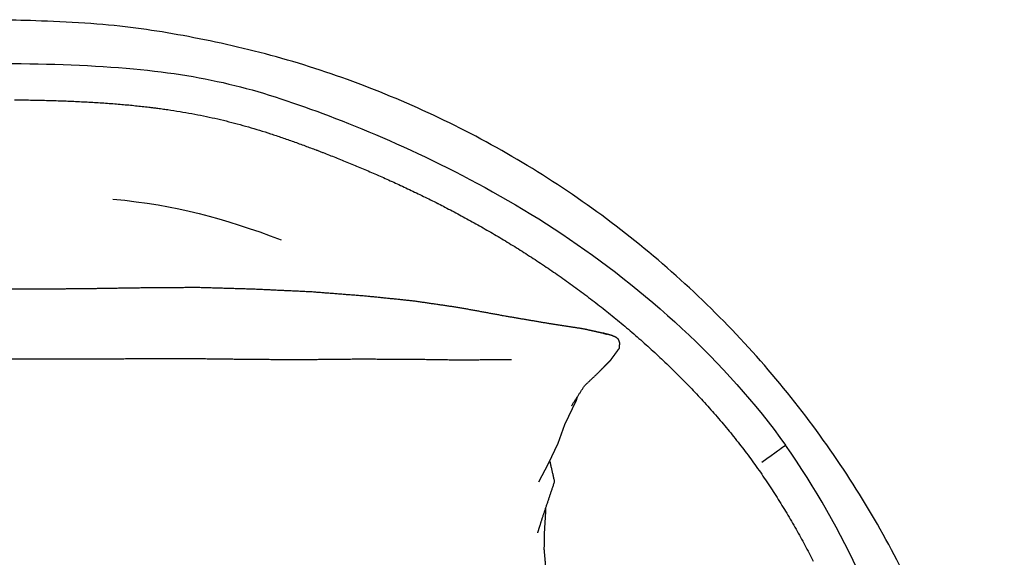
# Model space of a CAD drawing. Header units: millimetres. Extents: x -429 to 783, y -778 to 171.
# Tile 218 of 219: x 436 to 481, y 146 to 171. Entities that reach past the tile are written whole.
import ezdxf

# ---------------------------------------------------------------- set-up
doc = ezdxf.new("R2010")
doc.units = ezdxf.units.MM
doc.layers.get('0').update_dxf_attribs({"true_color": 0x000000})

msp = doc.modelspace()

# ---------------------------------------------------------------- linework, layer by layer
at = {"linetype": 'Continuous', "lineweight": -3}
for points in [[(435.352, 155.127), (439.772, 155.127)], [(459.899, 149.472), (460.336, 150.326), (460.783, 151.252), (461.091, 152.118), (461.622, 153.236), (461.671, 153.39)]]:
    msp.add_lwpolyline(points, dxfattribs=at)
msp.add_rational_spline([(481.276, 129.656), (476.748, 170.7), (435.454, 170.7), (435.403, 170.7), (435.352, 170.7)], [1, 0.744866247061, 1, 0.999573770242, 0.999148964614], degree=2, knots=[0, 0, 0, 673.471842, 673.471842, 674.596953, 674.596953, 674.596953], dxfattribs=at)
for points in [[(435.352, 168.699), (437.422, 168.702), (439.497, 168.62), (441.281, 168.454)], [(441.281, 168.454), (444.791, 168.128), (447.174, 167.475), (450.271, 166.29)], [(435.821, 167.03), (435.943, 167.03), (436.066, 167.029), (436.188, 167.028)], [(436.188, 167.028), (436.31, 167.027), (436.432, 167.025), (436.554, 167.023)], [(436.554, 167.023), (436.676, 167.021), (436.798, 167.019), (436.92, 167.017)], [(436.92, 167.017), (437.041, 167.014), (437.162, 167.011), (437.283, 167.008)], [(437.283, 167.008), (437.404, 167.005), (437.525, 167.002), (437.645, 166.998)], [(437.645, 166.998), (437.765, 166.994), (437.885, 166.99), (438.004, 166.986)], [(438.004, 166.986), (438.123, 166.982), (438.242, 166.977), (438.361, 166.972)], [(438.361, 166.972), (438.479, 166.967), (438.596, 166.962), (438.714, 166.956)], [(438.714, 166.956), (438.831, 166.951), (438.948, 166.945), (439.064, 166.939)], [(439.064, 166.939), (439.179, 166.933), (439.294, 166.926), (439.409, 166.919)], [(439.409, 166.919), (439.523, 166.913), (439.637, 166.906), (439.751, 166.898)], [(439.751, 166.898), (439.863, 166.891), (439.975, 166.883), (440.087, 166.875)], [(440.087, 166.875), (440.198, 166.867), (440.309, 166.859), (440.419, 166.85)], [(440.419, 166.85), (440.528, 166.842), (440.636, 166.832), (440.744, 166.823)], [(440.744, 166.823), (440.85, 166.814), (440.956, 166.805), (441.062, 166.795)], [(441.062, 166.795), (441.063, 166.795), (441.064, 166.795), (441.065, 166.795)], [(441.065, 166.795), (441.169, 166.785), (441.273, 166.775), (441.378, 166.764)], [(441.378, 166.764), (441.48, 166.754), (441.583, 166.743), (441.686, 166.732)], [(441.686, 166.732), (441.786, 166.721), (441.886, 166.709), (441.987, 166.697)], [(442.855, 166.582), (443.042, 166.555), (443.232, 166.526), (443.419, 166.495)], [(443.419, 166.495), (443.601, 166.465), (443.781, 166.433), (443.963, 166.4)], [(443.963, 166.4), (444.141, 166.367), (444.321, 166.333), (444.498, 166.296)], [(444.498, 166.296), (444.673, 166.26), (444.846, 166.222), (445.021, 166.183)], [(445.021, 166.183), (445.193, 166.143), (445.366, 166.103), (445.538, 166.061)], [(445.538, 166.061), (445.709, 166.018), (445.879, 165.974), (446.049, 165.928)], [(450.271, 166.29), (453.368, 165.105), (457.178, 163.387), (460.953, 160.87)], [(446.049, 165.928), (446.219, 165.882), (446.389, 165.836), (446.558, 165.787)], [(446.558, 165.787), (446.729, 165.738), (446.899, 165.686), (447.069, 165.634)], [(447.069, 165.634), (447.24, 165.581), (447.411, 165.528), (447.581, 165.472)], [(447.581, 165.472), (447.755, 165.416), (447.929, 165.357), (448.102, 165.298)], [(448.102, 165.298), (448.277, 165.238), (448.453, 165.177), (448.627, 165.115)], [(448.627, 165.115), (448.808, 165.05), (448.988, 164.984), (449.168, 164.917)], [(449.668, 164.73), (449.683, 164.725), (449.698, 164.719), (449.714, 164.713)], [(449.995, 164.605), (450.089, 164.569), (450.184, 164.532), (450.279, 164.495)], [(450.279, 164.495), (450.375, 164.457), (450.472, 164.419), (450.568, 164.38)], [(450.568, 164.38), (450.665, 164.342), (450.763, 164.303), (450.86, 164.264)], [(450.86, 164.264), (450.959, 164.224), (451.057, 164.183), (451.156, 164.143)], [(451.156, 164.143), (451.256, 164.102), (451.355, 164.061), (451.455, 164.02)], [(451.455, 164.02), (451.556, 163.978), (451.657, 163.935), (451.758, 163.893)], [(451.758, 163.893), (451.859, 163.85), (451.961, 163.807), (452.062, 163.763)], [(452.062, 163.763), (452.165, 163.719), (452.268, 163.674), (452.371, 163.629)], [(452.371, 163.629), (452.475, 163.584), (452.579, 163.539), (452.682, 163.493)], [(452.682, 163.493), (452.787, 163.446), (452.892, 163.399), (452.996, 163.352)], [(452.996, 163.352), (453.102, 163.305), (453.207, 163.257), (453.312, 163.209)], [(453.312, 163.209), (453.419, 163.16), (453.525, 163.111), (453.631, 163.061)], [(453.631, 163.061), (453.739, 163.011), (453.845, 162.961), (453.952, 162.911)], [(453.952, 162.911), (454.06, 162.859), (454.168, 162.808), (454.276, 162.756)], [(440.335, 162.473), (443.292, 162.185), (445.354, 161.609), (448.067, 160.606)], [(454.276, 162.756), (454.384, 162.703), (454.493, 162.651), (454.601, 162.598)], [(454.601, 162.598), (454.71, 162.544), (454.82, 162.49), (454.929, 162.435)], [(454.929, 162.435), (455.038, 162.381), (455.148, 162.326), (455.257, 162.27)], [(455.257, 162.27), (455.268, 162.265), (455.278, 162.259), (455.289, 162.254)], [(455.289, 162.254), (455.389, 162.203), (455.489, 162.152), (455.588, 162.1)], [(455.588, 162.1), (455.699, 162.043), (455.81, 161.985), (455.92, 161.927)], [(455.92, 161.927), (456.032, 161.868), (456.143, 161.809), (456.254, 161.749)], [(456.254, 161.749), (456.366, 161.689), (456.478, 161.629), (456.589, 161.568)], [(456.589, 161.568), (456.701, 161.506), (456.813, 161.444), (456.925, 161.382)], [(456.925, 161.382), (457.038, 161.319), (457.15, 161.256), (457.262, 161.193)], [(457.262, 161.193), (457.375, 161.129), (457.488, 161.064), (457.601, 160.999)], [(457.601, 160.999), (457.714, 160.933), (457.827, 160.867), (457.939, 160.801)], [(457.939, 160.801), (458.053, 160.734), (458.166, 160.666), (458.279, 160.598)], [(458.279, 160.598), (458.392, 160.53), (458.506, 160.461), (458.618, 160.392)], [(460.953, 160.87), (464.727, 158.353), (468.466, 155.037), (471.231, 151.157)], [(458.618, 160.392), (458.732, 160.322), (458.846, 160.252), (458.959, 160.181)], [(458.959, 160.181), (459.073, 160.11), (459.186, 160.038), (459.299, 159.966)], [(459.299, 159.966), (459.413, 159.893), (459.527, 159.82), (459.64, 159.746)], [(459.64, 159.746), (459.752, 159.673), (459.864, 159.599), (459.976, 159.525)], [(459.976, 159.525), (459.978, 159.524), (459.979, 159.523), (459.981, 159.522)], [(459.981, 159.522), (460.095, 159.446), (460.208, 159.37), (460.321, 159.293)], [(460.321, 159.293), (460.435, 159.216), (460.549, 159.138), (460.662, 159.06)], [(460.662, 159.06), (460.775, 158.982), (460.888, 158.902), (461.001, 158.822)], [(461.001, 158.822), (461.115, 158.742), (461.228, 158.662), (461.34, 158.581)], [(461.34, 158.581), (461.454, 158.499), (461.566, 158.416), (461.679, 158.334)], [(461.679, 158.334), (461.792, 158.251), (461.904, 158.167), (462.016, 158.083)], [(462.016, 158.083), (462.129, 157.999), (462.241, 157.913), (462.352, 157.828)], [(462.352, 157.828), (462.464, 157.742), (462.576, 157.656), (462.687, 157.569)], [(462.687, 157.569), (462.799, 157.481), (462.91, 157.393), (463.021, 157.305)], [(463.021, 157.305), (463.132, 157.216), (463.242, 157.127), (463.352, 157.038)], [(463.352, 157.038), (463.463, 156.947), (463.573, 156.857), (463.682, 156.765)], [(463.682, 156.765), (463.792, 156.674), (463.901, 156.582), (464.01, 156.49)], [(464.01, 156.49), (464.119, 156.397), (464.228, 156.303), (464.336, 156.21)], [(464.336, 156.21), (464.444, 156.115), (464.552, 156.021), (464.659, 155.926)], [(464.659, 155.926), (464.767, 155.83), (464.874, 155.734), (464.98, 155.638)], [(464.98, 155.638), (465.087, 155.541), (465.193, 155.444), (465.299, 155.346)], [(465.299, 155.346), (465.404, 155.248), (465.509, 155.149), (465.614, 155.05)], [(465.614, 155.05), (465.718, 154.951), (465.823, 154.851), (465.926, 154.751)], [(465.926, 154.751), (466.03, 154.651), (466.133, 154.549), (466.235, 154.447)], [(466.235, 154.447), (466.338, 154.346), (466.44, 154.244), (466.541, 154.141)], [(466.541, 154.141), (466.642, 154.038), (466.743, 153.934), (466.843, 153.83)], [(466.843, 153.83), (466.943, 153.726), (467.043, 153.621), (467.142, 153.516)], [(467.142, 153.516), (467.241, 153.41), (467.339, 153.304), (467.436, 153.198)], [(467.436, 153.198), (467.534, 153.091), (467.631, 152.984), (467.727, 152.876)], [(467.727, 152.876), (467.823, 152.769), (467.918, 152.66), (468.013, 152.551)], [(468.013, 152.551), (468.108, 152.442), (468.202, 152.333), (468.295, 152.223)], [(468.295, 152.223), (468.389, 152.113), (468.481, 152.002), (468.572, 151.891)], [(468.572, 151.891), (468.664, 151.78), (468.755, 151.668), (468.845, 151.556)], [(468.845, 151.556), (468.935, 151.443), (469.024, 151.33), (469.113, 151.217)], [(469.113, 151.217), (469.201, 151.103), (469.289, 150.99), (469.376, 150.875)], [(471.139, 151.09), (471.032, 151.012), (470.824, 150.862), (470.142, 150.366)], [(471.231, 151.157), (471.231, 151.157), (471.202, 151.136), (471.139, 151.09)], [(477.037, 139.366), (475.789, 142.835), (473.996, 147.278), (471.231, 151.157)], [(469.376, 150.875), (469.463, 150.761), (469.548, 150.645), (469.633, 150.53)], [(469.633, 150.53), (469.718, 150.414), (469.802, 150.298), (469.886, 150.181)], [(469.886, 150.181), (469.886, 150.181), (469.886, 150.181), (469.886, 150.18)], [(469.886, 150.18), (469.969, 150.064), (470.051, 149.947), (470.132, 149.83)], [(470.132, 149.83), (470.213, 149.712), (470.294, 149.594), (470.373, 149.475)], [(470.373, 149.475), (470.453, 149.357), (470.531, 149.237), (470.609, 149.118)], [(470.609, 149.118), (470.686, 148.998), (470.764, 148.879), (470.84, 148.758)], [(470.84, 148.758), (470.915, 148.638), (470.99, 148.517), (471.064, 148.396)], [(471.064, 148.396), (471.139, 148.276), (471.212, 148.155), (471.285, 148.033)], [(471.285, 148.033), (471.357, 147.912), (471.429, 147.79), (471.5, 147.668)], [(471.5, 147.668), (471.57, 147.546), (471.641, 147.424), (471.71, 147.301)], [(471.71, 147.301), (471.779, 147.179), (471.847, 147.056), (471.915, 146.933)], [(471.915, 146.933), (471.982, 146.811), (472.049, 146.688), (472.116, 146.565)], [(472.116, 146.565), (472.181, 146.442), (472.246, 146.319), (472.311, 146.196)], [(472.311, 146.196), (472.375, 146.073), (472.439, 145.95), (472.502, 145.827)]]:
    msp.add_open_spline(points, degree=3, dxfattribs=at)
for points, degree, knots in [([(441.987, 166.697), (442.044, 166.691), (442.101, 166.684), (442.216, 166.669), (442.273, 166.662), (442.331, 166.655)], 3, [728.276619, 728.276619, 728.276619, 728.276619, 730.010234, 730.010234, 731.743855, 731.743855, 731.743855, 731.743855]), ([(442.331, 166.655), (442.418, 166.643), (442.506, 166.631), (442.68, 166.607), (442.768, 166.595), (442.855, 166.582)], 3, [731.743855, 731.743855, 731.743855, 731.743855, 734.390035, 734.390035, 737.036253, 737.036253, 737.036253, 737.036253]), ([(449.168, 164.917), (449.252, 164.886), (449.335, 164.855), (449.502, 164.793), (449.585, 164.762), (449.668, 164.73)], 3, [802.460348, 802.460348, 802.460348, 802.460348, 805.129836, 805.129836, 807.799331, 807.799331, 807.799331, 807.799331]), ([(449.714, 164.713), (449.761, 164.695), (449.807, 164.677), (449.901, 164.641), (449.948, 164.623), (449.995, 164.605)], 3, [808.285337, 808.285337, 808.285337, 808.285337, 809.790204, 809.790204, 811.295075, 811.295075, 811.295075, 811.295075]), ([(462.611, 154.475), (462.729, 154.595), (462.846, 154.714), (462.964, 154.834), (463.081, 154.954), (463.199, 155.073), (463.278, 155.182), (463.357, 155.291), (463.437, 155.399), (463.516, 155.508), (463.595, 155.616), (463.6, 155.666), (463.604, 155.715), (463.609, 155.764), (463.614, 155.814), (463.618, 155.863), (463.607, 155.894), (463.596, 155.925), (463.585, 155.955), (463.573, 155.986), (463.562, 156.017), (463.545, 156.033), (463.528, 156.05), (463.511, 156.066), (463.493, 156.082), (463.476, 156.099), (463.431, 156.12), (463.386, 156.141), (463.341, 156.162), (463.296, 156.183), (463.251, 156.204), (463.172, 156.226), (463.093, 156.247), (463.014, 156.269), (462.934, 156.29), (462.855, 156.312), (462.884, 156.303), (462.913, 156.295), (462.943, 156.287), (462.972, 156.279), (463.001, 156.271), (462.795, 156.317), (462.589, 156.363), (462.382, 156.409), (462.176, 156.455), (461.97, 156.501), (461.65, 156.551), (461.33, 156.6), (461.01, 156.649), (460.69, 156.698), (460.371, 156.748), (459.972, 156.816), (459.573, 156.884), (459.174, 156.952), (458.775, 157.02), (458.375, 157.087), (457.953, 157.165), (457.531, 157.243), (457.108, 157.321), (456.686, 157.399), (456.263, 157.477), (455.833, 157.54), (455.402, 157.603), (454.971, 157.666), (454.541, 157.728), (454.11, 157.791), (453.677, 157.835), (453.244, 157.879), (452.81, 157.923), (452.377, 157.967), (451.944, 158.011), (451.448, 158.05), (450.952, 158.089), (450.456, 158.127), (449.96, 158.166), (449.464, 158.205), (448.945, 158.229), (448.426, 158.254), (447.907, 158.278), (447.388, 158.303), (446.869, 158.327), (446.341, 158.343), (445.814, 158.359), (445.287, 158.375), (444.759, 158.39), (444.232, 158.406), (443.703, 158.402), (443.175, 158.398), (442.646, 158.394), (442.118, 158.39), (441.589, 158.386), (441.064, 158.378), (440.539, 158.37), (440.014, 158.362), (439.489, 158.354), (438.964, 158.347), (438.44, 158.342), (437.916, 158.338), (437.392, 158.334), (436.869, 158.329), (436.345, 158.325), (436.146, 158.326), (435.948, 158.328), (435.749, 158.329), (435.55, 158.331), (435.352, 158.332)], 5, [-0.277552, -0.277552, -0.277552, -0.277552, -0.277552, -0.277552, 0.722448, 0.722448, 0.722448, 0.722448, 0.722448, 1.722448, 1.722448, 1.722448, 1.722448, 1.722448, 2.722448, 2.722448, 2.722448, 2.722448, 2.722448, 3.722448, 3.722448, 3.722448, 3.722448, 3.722448, 4.722448, 4.722448, 4.722448, 4.722448, 4.722448, 5.722448, 5.722448, 5.722448, 5.722448, 5.722448, 6.722448, 6.722448, 6.722448, 6.722448, 6.722448, 7.722448, 7.722448, 7.722448, 7.722448, 7.722448, 8.722448, 8.722448, 8.722448, 8.722448, 8.722448, 9.722448, 9.722448, 9.722448, 9.722448, 9.722448, 10.722448, 10.722448, 10.722448, 10.722448, 10.722448, 11.722448, 11.722448, 11.722448, 11.722448, 11.722448, 12.722448, 12.722448, 12.722448, 12.722448, 12.722448, 13.722448, 13.722448, 13.722448, 13.722448, 13.722448, 14.722448, 14.722448, 14.722448, 14.722448, 14.722448, 15.722448, 15.722448, 15.722448, 15.722448, 15.722448, 16.722448, 16.722448, 16.722448, 16.722448, 16.722448, 17.722448, 17.722448, 17.722448, 17.722448, 17.722448, 18.722448, 18.722448, 18.722448, 18.722448, 18.722448, 19.722448, 19.722448, 19.722448, 19.722448, 19.722448, 20.112403, 20.112403, 20.112403, 20.112403, 20.112403, 20.112403]), ([(439.772, 155.127), (440.973, 155.14), (442.174, 155.152), (443.374, 155.146), (444.573, 155.14), (445.752, 155.125), (446.931, 155.11), (448.09, 155.107), (449.249, 155.103), (450.399, 155.115), (451.549, 155.126), (452.712, 155.123), (453.875, 155.12), (455.066, 155.103), (456.257, 155.086), (457.446, 155.095), (458.636, 155.104)], 2, [-4.337844, -4.337844, -4.337844, -3.337844, -3.337844, -2.337844, -2.337844, -1.337844, -1.337844, -0.337844, -0.337844, 0.662156, 0.662156, 1.662156, 1.662156, 2.662156, 2.662156, 3.662156, 3.662156, 3.662156]), ([(461.403, 152.98), (461.704, 153.442), (462.005, 153.903), (462.308, 154.189), (462.611, 154.475)], 2, [-2, -2, -2, -1, -1, -0.277552, -0.277552, -0.277552]), ([(460.393, 150.446), (460.504, 149.971), (460.614, 149.495), (460.33, 148.647), (460.047, 147.8), (459.94, 147.465), (459.834, 147.131)], 2, [4.438508, 4.438508, 4.438508, 5, 5, 6, 6, 7, 7, 7]), ([(460.198, 148.253), (460.2, 148.15), (460.201, 148.048), (460.176, 147.638), (460.151, 147.229), (460.142, 146.806), (460.133, 146.383), (460.168, 145.989), (460.204, 145.596), (460.293, 145.218), (460.382, 144.841), (460.439, 144.475), (460.495, 144.109)], 2, [0.704788, 0.704788, 0.704788, 1, 1, 2, 2, 3, 3, 4, 4, 5, 5, 6, 6, 6])]:
    msp.add_open_spline(points, degree=degree, knots=knots, dxfattribs=at)

doc.saveas('drawing.dxf')
